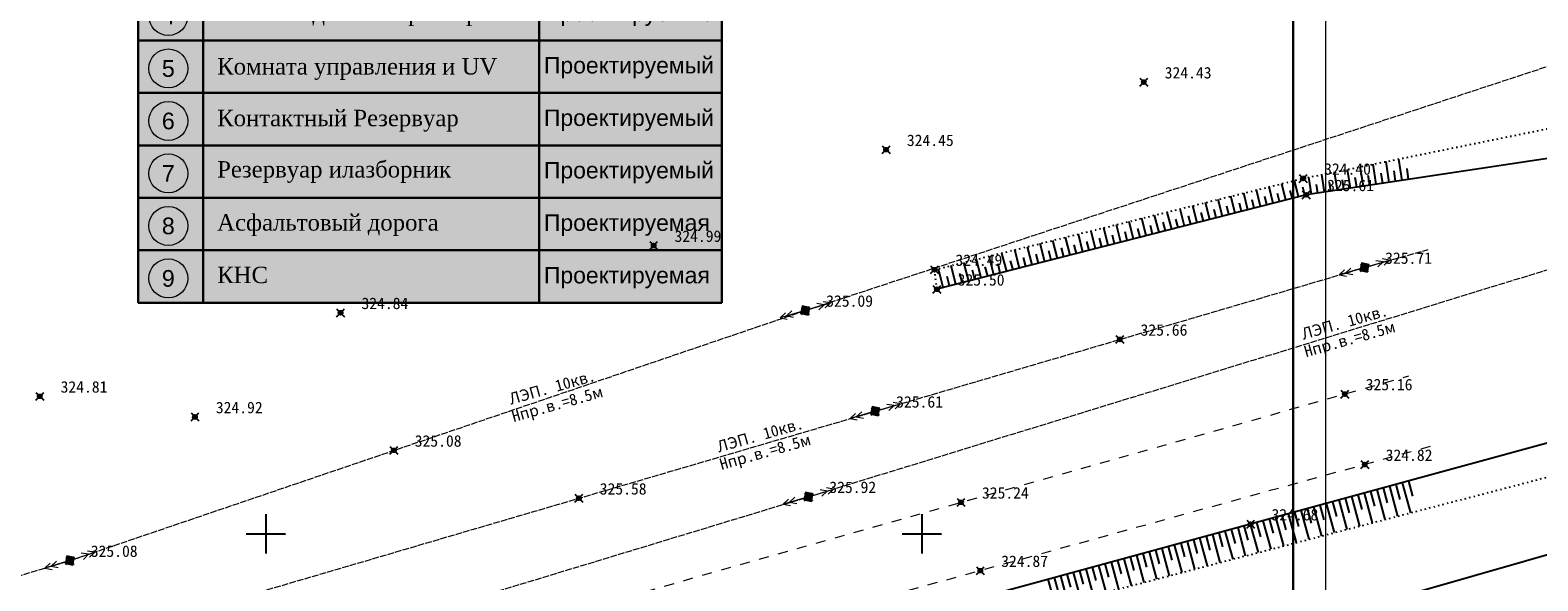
# Model space of a CAD drawing. Header units: metres. Extents: x 703615 to 712205, y 4306166 to 4311183.
# Tile 93 of 256: x 707549 to 707664, y 4306709 to 4306751. Entities that reach past the tile are written whole.
import ezdxf
from ezdxf.enums import TextEntityAlignment as Align

# ---------------------------------------------------------------- set-up
doc = ezdxf.new("R2010")
doc.units = ezdxf.units.M
doc.header["$LTSCALE"] = 0.5
doc.header["$PDMODE"] = 35
doc.header["$PDSIZE"] = 0.3
for name, pattern in [('Auto_Street_NotBorder_Line_m1', [3, 1.5, -1.5]), ('Commnctn_Electr_VLP_High_Built_m1', [1, 1, 0]), ('Контура низ откосов  Штриховая 0.1-0.5 - - - - - - -', [0.6, 0.1, -0.5])]:
    doc.linetypes.add(name, pattern=pattern)
for name, color, linetype in [('(001) Сетка', 92, 'Continuous'), ('(004) Точки рельефа', 7, 'Continuous'), ('(022) Возд. Линии', 7, 'Continuous'), ('(035) Откосы', 7, 'Continuous'), ('Номер пп.', 250, 'Continuous'), ('Экспликация', 7, 'Continuous')]:
    doc.layers.add(name, color=color, linetype=linetype)
doc.layers.add('AUTO#_ROADS_EXIST_L', color=7, linetype='Continuous', lineweight=15, true_color=0x000000)
doc.layers.add('COMMN_OBJCT_#####_B', color=7, linetype='Continuous', lineweight=15, true_color=0x000000)
doc.layers.add('COMMN_OBJCT_ELCTR_B', color=7, linetype='Continuous', true_color=0x000000)
doc.layers.add('COMMN_OBJCT_ELCTR_L', color=7, linetype='Continuous', true_color=0x000000)
doc.layers.add('ПЛАНИРОВКА', color=7, linetype='Continuous', lineweight=5)
doc.layers.add('Рамка  штамп', color=7, linetype='Continuous', lineweight=30)
doc.styles.add('ARIAL', font='arial.ttf', dxfattribs={"height": 1.75})
doc.styles.add('BM-431', font='txt')
doc.styles.add('D-431', font='txt')
doc.styles.get("Standard").update_dxf_attribs({"font": 'times.ttf'})
doc.styles.add('стиль2', font='arial.ttf', dxfattribs={"height": 1.5})
doc.styles.add('Юлия', font='arial.ttf')

# ---------------------------------------------------------------- blocks, each defined once
blk = doc.blocks.new('CommnctnPoleRCsquare_m1')
at = {"layer": 'COMMN_OBJCT_#####_B', "lineweight": 13, "true_color": 0xfffffe}
blk.add_hatch(color=7, dxfattribs=at).paths.add_polyline_path([(-0.6, 0.6), (-0.6, -0.6), (0.6, -0.6), (0.6, 0.6)])
at = {"layer": 'COMMN_OBJCT_#####_B', "lineweight": 13, "true_color": 0x000000}
blk.add_hatch(color=18, dxfattribs=at).paths.add_polyline_path([(-0.1, 0, 1), (0.1, 0, 1)])
at = {"layer": 'COMMN_OBJCT_#####_B', "color": 18, "lineweight": 9, "true_color": 0x000000}
blk.add_lwpolyline([(0.6, 0.6), (-0.6, 0.6), (-0.6, -0.6), (0.6, -0.6)], close=True, dxfattribs=at)
blk.add_circle((0, 0), 0.1, dxfattribs=at)
blk = doc.blocks.new('ElectricHighVLP_m1')
at = {"layer": 'COMMN_OBJCT_ELCTR_B', "color": 18, "linetype": 'Continuous', "lineweight": 20, "true_color": 0x000000}
for p, q in [((0, 0), (4, 0)), ((3, 0), (2, 0.5)), ((3, 0), (2, -0.5)), ((4, 0), (3, 0.5)), ((4, 0), (3, -0.5))]:
    blk.add_line(p, q, dxfattribs=at)
blk = doc.blocks.new('Setka')
at = {"layer": '(001) Сетка'}
for p, q in [((0, 1.5), (0, -1.5)), ((-1.5, 0), (1.5, 0))]:
    blk.add_line(p, q, dxfattribs=at)
blk = doc.blocks.new('нум1')
at = {"layer": 'Номер пп.', "ltscale": 100, "true_color": 0xffffff}
h = blk.add_hatch(color=7, dxfattribs=at)
edge = h.paths.add_edge_path()
edge.add_arc((0, 0), 3.52, 0, 360)
at = {"layer": 'Номер пп.', "color": 18, "lineweight": 15, "true_color": 0x000000}
blk.add_circle((0, 0), 3.52, dxfattribs=at)
at = {"layer": 'Номер пп.', "color": 0, "ltscale": 100, "style": 'Юлия'}
blk.add_attdef('ЦИФРА', text='', height=4, dxfattribs=at).set_placement((0, 0), align=Align.MIDDLE_CENTER)
blk = doc.blocks.new('A$C0558a0ee')
at = {"layer": 'Экспликация', "ltscale": 100, "true_color": 0x8ebac7, "transparency": 33554687}
h = blk.add_hatch(color=143, dxfattribs=at)
h.dxf.hatch_style = 1
h.paths.add_polyline_path([(0, -4), (4.94, -4), (4.94, 32), (44.47, 32), (44.47, 38.94), (0, 38.94)])
at = {"layer": 'Экспликация', "ltscale": 100, "true_color": 0xffffff, "transparency": 33554687}
h = blk.add_hatch(color=7, dxfattribs=at)
h.dxf.hatch_style = 1
h.paths.add_polyline_path([(4.9, -4), (44.47, -4), (44.47, 32), (4.94, 32)])
at = {"layer": 'Экспликация', "lineweight": 30, "ltscale": 100}
blk.add_lwpolyline([(44.47, -4), (0, -4), (0, 38.94), (44.47, 38.94)], close=True, dxfattribs=at)
at = {"layer": 'Экспликация', "linetype": 'Continuous', "lineweight": 30}
for points in [[(4.94, 38.94), (4.94, -4)], [(30.56, 38.94), (30.56, -4)]]:
    blk.add_lwpolyline(points, dxfattribs=at)
at = {"layer": 'Экспликация', "color": 7, "lineweight": 30, "ltscale": 100}
for points in [[(0, 32), (44.47, 32)], [(0, 28), (44.47, 28)], [(0, 24), (44.47, 24)], [(0, 20), (44.47, 20)], [(0, 16), (44.47, 16)], [(0, 12), (44.47, 12)], [(0, 12), (44.47, 12)], [(0, 8), (44.47, 8)], [(0, 4), (44.47, 4)], [(0, 0), (44.47, 0)], [(0, -4), (44.47, -4)]]:
    blk.add_lwpolyline(points, dxfattribs=at)
at = {"layer": 'Экспликация', "color": 18, "ltscale": 0.5, "true_color": 0x000000}
ref = blk.add_blockref('нум1', (2.29, 29.86), dxfattribs=dict(at, xscale=0.4222972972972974, yscale=0.4222972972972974, zscale=0.4222972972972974))
ref.add_attrib('ЦИФРА', '1', dxfattribs={"layer": 'ПЛАНИРОВКА', "color": 18, "ltscale": 100, "true_color": 0x000000, "height": 1.27, "style": 'ARIAL'}).set_placement((2.29, 29.86), align=Align.MIDDLE_CENTER)
ref = blk.add_blockref('нум1', (2.29, 25.86), dxfattribs=dict(at, xscale=0.4222972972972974, yscale=0.4222972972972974, zscale=0.4222972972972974))
ref.add_attrib('ЦИФРА', '2', dxfattribs={"layer": 'ПЛАНИРОВКА', "color": 18, "ltscale": 100, "true_color": 0x000000, "height": 1.27, "style": 'ARIAL'}).set_placement((2.29, 25.86), align=Align.MIDDLE_CENTER)
ref = blk.add_blockref('нум1', (2.29, 21.86), dxfattribs=dict(at, xscale=0.4222972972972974, yscale=0.4222972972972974, zscale=0.4222972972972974))
ref.add_attrib('ЦИФРА', '3', dxfattribs={"layer": 'ПЛАНИРОВКА', "color": 18, "ltscale": 100, "true_color": 0x000000, "height": 1.27, "style": 'ARIAL'}).set_placement((2.29, 21.86), align=Align.MIDDLE_CENTER)
ref = blk.add_blockref('нум1', (2.29, 17.86), dxfattribs=dict(at, xscale=0.4222972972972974, yscale=0.4222972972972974, zscale=0.4222972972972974))
ref.add_attrib('ЦИФРА', '4', dxfattribs={"layer": 'ПЛАНИРОВКА', "color": 18, "ltscale": 100, "true_color": 0x000000, "height": 1.27, "style": 'ARIAL'}).set_placement((2.29, 17.86), align=Align.MIDDLE_CENTER)
ref = blk.add_blockref('нум1', (2.29, 13.86), dxfattribs=dict(at, xscale=0.4222972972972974, yscale=0.4222972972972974, zscale=0.4222972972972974))
ref.add_attrib('ЦИФРА', '5', dxfattribs={"layer": 'ПЛАНИРОВКА', "color": 18, "ltscale": 100, "true_color": 0x000000, "height": 1.27, "style": 'ARIAL'}).set_placement((2.29, 13.86), align=Align.MIDDLE_CENTER)
ref = blk.add_blockref('нум1', (2.29, 9.86), dxfattribs=dict(at, xscale=0.4222972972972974, yscale=0.4222972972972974, zscale=0.4222972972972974))
ref.add_attrib('ЦИФРА', '6', dxfattribs={"layer": 'ПЛАНИРОВКА', "color": 18, "ltscale": 100, "true_color": 0x000000, "height": 1.27, "style": 'ARIAL'}).set_placement((2.29, 9.86), align=Align.MIDDLE_CENTER)
ref = blk.add_blockref('нум1', (2.29, 5.86), dxfattribs=dict(at, xscale=0.4222972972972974, yscale=0.4222972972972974, zscale=0.4222972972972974))
ref.add_attrib('ЦИФРА', '7', dxfattribs={"layer": 'ПЛАНИРОВКА', "color": 18, "ltscale": 100, "true_color": 0x000000, "height": 1.27, "style": 'ARIAL'}).set_placement((2.29, 5.86), align=Align.MIDDLE_CENTER)
ref = blk.add_blockref('нум1', (2.29, 1.86), dxfattribs=dict(at, xscale=0.4222972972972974, yscale=0.4222972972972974, zscale=0.4222972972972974))
ref.add_attrib('ЦИФРА', '8', dxfattribs={"layer": 'ПЛАНИРОВКА', "color": 18, "ltscale": 100, "true_color": 0x000000, "height": 1.27, "style": 'ARIAL'}).set_placement((2.29, 1.86), align=Align.MIDDLE_CENTER)
ref = blk.add_blockref('нум1', (2.29, -2.14), dxfattribs=dict(at, xscale=0.4222972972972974, yscale=0.4222972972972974, zscale=0.4222972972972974))
ref.add_attrib('ЦИФРА', '9', dxfattribs={"layer": 'ПЛАНИРОВКА', "color": 18, "ltscale": 100, "true_color": 0x000000, "height": 1.27, "style": 'ARIAL'}).set_placement((2.29, -2.14), align=Align.MIDDLE_CENTER)
at = {"layer": 'Экспликация', "linetype": 'Continuous', "lineweight": 30, "style": 'стиль2'}
for s, p in [(' №пп.                     Наименование            Примечание', (0.04, 34.93, 49.86)), ('Проектируемый', (30.92, 29.48, 49.86)), ('Проектируемый', (30.92, 25.48, 49.86)), ('Проектируемый', (30.92, 21.48, 49.86)), ('Проектируемые', (30.92, 17.48, 49.86)), ('Проектируемый', (30.92, 13.48, 49.86)), ('Проектируемый', (30.92, 9.48, 49.86)), ('Проектируемый', (30.92, 5.48, 49.86)), ('Проектируемая', (30.92, 1.48, 49.86)), ('Проектируемая', (30.92, -2.52, 49.86))]:
    blk.add_text(s, height=1.25, dxfattribs=at).set_placement(p)
at = {"layer": 'Экспликация', "linetype": 'Continuous', "lineweight": 15, "transparency": 33554687, "insert": (0.87, 42.97), "char_height": 1.5, "attachment_point": 1, "style": 'стиль2'}
blk.add_mtext_dynamic_manual_height_columns('\\pxi7.05404;Экспликация', width=47.7569, gutter_width=15, heights=[2.97], dxfattribs=at)
at = {"layer": 'Экспликация', "ltscale": 50, "char_height": 1.25, "attachment_point": 1}
for s, insert, width in [('Канал механические очистка', (6.01, 30.56), 29.5598), ('Приемная камера', (6.01, 26.56), 29.5598), ('Биологические очистка{\\f宋体|b0|i0|c134|p2; }', (5.96, 22.77), 29.5598), ('Комната для компрессора', (5.89, 18.75), 29.8482), ('Комната управления и UV', (6.01, 14.65), 29.5598), ('Контактный Резервуар', (6.01, 10.71), 29.5598), ('Резервуар илазборник', (6.01, 6.8), 29.5598), ('Асфальтовый дорога ', (6.01, 2.75), 29.5598), ('КНС', (6.01, -1.25), 29.5598)]:
    blk.add_mtext(s, dxfattribs=dict(at, insert=insert, width=width))

msp = doc.modelspace()

# ---------------------------------------------------------------- linework, layer by layer
at = {"layer": '(035) Откосы'}
for p, q in [((707653.98, 4306739.92, 325.19), (707653.73, 4306741.55, 325.19)), ((707648.05, 4306739.02, 325.19), (707647.85, 4306740.36, 325.19)), ((707649.04, 4306739.17, 325.19), (707648.83, 4306740.56, 325.19)), ((707650.03, 4306739.32, 325.19), (707649.81, 4306740.76, 325.19)), ((707651.02, 4306739.47, 325.19), (707650.79, 4306740.96, 325.19)), ((707651.51, 4306739.55, 325.19), (707651.4, 4306740.3, 325.19)), ((707652, 4306739.62, 325.19), (707651.77, 4306741.16, 325.19)), ((707652.5, 4306739.69, 325.19), (707652.38, 4306740.47, 325.19)), ((707652.99, 4306739.77, 325.19), (707652.75, 4306741.35, 325.19)), ((707653.48, 4306739.84, 325.19), (707653.36, 4306740.65, 325.19)), ((707654.47, 4306739.99, 325.19), (707654.35, 4306740.82, 325.19)), ((707643.19, 4306737.92, 325.19), (707642.87, 4306739.19, 325.19)), ((707644.16, 4306738.17, 325.19), (707643.84, 4306739.43, 325.19)), ((707645.12, 4306738.42, 325.19), (707644.8, 4306739.67, 325.19)), ((707645.61, 4306738.54, 325.19), (707645.45, 4306739.16, 325.19)), ((707646.09, 4306738.67, 325.19), (707645.77, 4306739.91, 325.19)), ((707646.57, 4306738.79, 325.19), (707646.42, 4306739.41, 325.19)), ((707647.07, 4306738.87, 325.19), (707646.87, 4306740.16, 325.19)), ((707647.56, 4306738.95, 325.19), (707647.46, 4306739.6, 325.19)), ((707648.55, 4306739.1, 325.19), (707648.44, 4306739.78, 325.19)), ((707649.54, 4306739.25, 325.19), (707649.43, 4306739.95, 325.19)), ((707650.52, 4306739.4, 325.19), (707650.41, 4306740.13, 325.19)), ((707638.35, 4306736.69, 325.19), (707638.02, 4306737.99, 325.19)), ((707639.32, 4306736.94, 325.19), (707638.99, 4306738.23, 325.19)), ((707640.29, 4306737.18, 325.19), (707639.96, 4306738.47, 325.19)), ((707640.77, 4306737.31, 325.19), (707640.61, 4306737.95, 325.19)), ((707641.25, 4306737.43, 325.19), (707640.93, 4306738.71, 325.19)), ((707641.74, 4306737.55, 325.19), (707641.57, 4306738.19, 325.19)), ((707642.22, 4306737.68, 325.19), (707641.9, 4306738.95, 325.19)), ((707642.7, 4306737.8, 325.19), (707642.54, 4306738.43, 325.19)), ((707643.67, 4306738.05, 325.19), (707643.51, 4306738.68, 325.19)), ((707644.64, 4306738.3, 325.19), (707644.48, 4306738.92, 325.19)), ((707634.48, 4306735.7, 325.19), (707634.14, 4306737.03, 325.19)), ((707635.45, 4306735.95, 325.19), (707635.11, 4306737.27, 325.19)), ((707636.42, 4306736.19, 325.19), (707636.08, 4306737.51, 325.19)), ((707636.9, 4306736.32, 325.19), (707636.73, 4306736.97, 325.19)), ((707637.38, 4306736.44, 325.19), (707637.05, 4306737.75, 325.19)), ((707637.87, 4306736.57, 325.19), (707637.7, 4306737.22, 325.19)), ((707638.83, 4306736.81, 325.19), (707638.67, 4306737.46, 325.19)), ((707639.8, 4306737.06, 325.19), (707639.64, 4306737.7, 325.19)), ((707629.64, 4306734.46, 325.19), (707629.3, 4306735.82, 325.19)), ((707630.61, 4306734.71, 325.19), (707630.27, 4306736.06, 325.19)), ((707631.58, 4306734.96, 325.19), (707631.23, 4306736.3, 325.19)), ((707632.06, 4306735.08, 325.19), (707631.89, 4306735.75, 325.19)), ((707632.55, 4306735.21, 325.19), (707632.2, 4306736.54, 325.19)), ((707633.03, 4306735.33, 325.19), (707632.86, 4306736, 325.19)), ((707633.51, 4306735.45, 325.19), (707633.17, 4306736.79, 325.19)), ((707634, 4306735.58, 325.19), (707633.83, 4306736.24, 325.19)), ((707634.96, 4306735.82, 325.19), (707634.8, 4306736.48, 325.19)), ((707635.93, 4306736.07, 325.19), (707635.76, 4306736.73, 325.19)), ((707624.81, 4306733.23, 325.19), (707624.45, 4306734.62, 325.19)), ((707625.77, 4306733.48, 325.19), (707625.42, 4306734.86, 325.19)), ((707626.74, 4306733.72, 325.19), (707626.39, 4306735.1, 325.19)), ((707627.22, 4306733.85, 325.19), (707627.05, 4306734.54, 325.19)), ((707627.71, 4306733.97, 325.19), (707627.36, 4306735.34, 325.19)), ((707628.19, 4306734.09, 325.19), (707628.02, 4306734.78, 325.19)), ((707628.68, 4306734.22, 325.19), (707628.33, 4306735.58, 325.19)), ((707629.16, 4306734.34, 325.19), (707628.99, 4306735.02, 325.19)), ((707630.13, 4306734.59, 325.19), (707629.95, 4306735.27, 325.19)), ((707631.09, 4306734.84, 325.19), (707630.92, 4306735.51, 325.19)), ((707619.97, 4306731.99, 325.19), (707619.6, 4306733.42, 325.19)), ((707620.94, 4306732.24, 325.19), (707620.57, 4306733.66, 325.19)), ((707621.9, 4306732.49, 325.19), (707621.54, 4306733.9, 325.19)), ((707622.87, 4306732.73, 325.19), (707622.51, 4306734.14, 325.19)), ((707623.35, 4306732.86, 325.19), (707623.18, 4306733.56, 325.19)), ((707623.84, 4306732.98, 325.19), (707623.48, 4306734.38, 325.19)), ((707624.32, 4306733.11, 325.19), (707624.14, 4306733.8, 325.19)), ((707625.29, 4306733.35, 325.19), (707625.11, 4306734.05, 325.19)), ((707626.26, 4306733.6, 325.19), (707626.08, 4306734.29, 325.19)), ((707619, 4306731.75, 325.19), (707618.63, 4306733.18, 325.19)), ((707619.48, 4306731.87, 325.19), (707619.3, 4306732.59, 325.19)), ((707620.45, 4306732.12, 325.19), (707620.27, 4306732.83, 325.19)), ((707621.42, 4306732.36, 325.19), (707621.24, 4306733.07, 325.19)), ((707622.39, 4306732.61, 325.19), (707622.21, 4306733.32, 325.19)), ((707651.9, 4306715.08, 326.12), (707651.59, 4306716.21, 326.12)), ((707652.69, 4306714.08, 326.12), (707652.07, 4306716.35, 326.12)), ((707652.87, 4306715.34, 326.12), (707652.55, 4306716.48, 326.12)), ((707653.66, 4306714.33, 326.12), (707653.04, 4306716.61, 326.12)), ((707653.83, 4306715.6, 326.12), (707653.52, 4306716.74, 326.12)), ((707654.63, 4306714.58, 326.12), (707654, 4306716.87, 326.12)), ((707654.8, 4306715.86, 326.12), (707654.48, 4306717, 326.12)), ((707647.86, 4306712.81, 326.12), (707647.25, 4306715.03, 326.12)), ((707648.04, 4306714.05, 326.12), (707647.73, 4306715.16, 326.12)), ((707648.82, 4306713.07, 326.12), (707648.22, 4306715.29, 326.12)), ((707649, 4306714.31, 326.12), (707648.7, 4306715.42, 326.12)), ((707649.79, 4306713.32, 326.12), (707649.18, 4306715.56, 326.12)), ((707649.97, 4306714.57, 326.12), (707649.66, 4306715.69, 326.12)), ((707650.76, 4306713.57, 326.12), (707650.14, 4306715.82, 326.12)), ((707650.93, 4306714.82, 326.12), (707650.63, 4306715.95, 326.12)), ((707651.72, 4306713.82, 326.12), (707651.11, 4306716.08, 326.12)), ((707643.21, 4306712.76, 326.12), (707642.91, 4306713.85, 326.12)), ((707643.99, 4306711.8, 326.12), (707643.39, 4306713.98, 326.12)), ((707644.17, 4306713.02, 326.12), (707643.88, 4306714.11, 326.12)), ((707644.95, 4306712.06, 326.12), (707644.36, 4306714.24, 326.12)), ((707645.14, 4306713.28, 326.12), (707644.84, 4306714.37, 326.12)), ((707645.92, 4306712.31, 326.12), (707645.32, 4306714.5, 326.12)), ((707646.11, 4306713.54, 326.12), (707645.81, 4306714.64, 326.12)), ((707646.89, 4306712.56, 326.12), (707646.29, 4306714.77, 326.12)), ((707647.07, 4306713.79, 326.12), (707646.77, 4306714.9, 326.12)), ((707639.15, 4306710.54, 326.12), (707638.57, 4306712.66, 326.12)), ((707639.35, 4306711.73, 326.12), (707639.06, 4306712.79, 326.12)), ((707640.12, 4306710.79, 326.12), (707639.54, 4306712.93, 326.12)), ((707640.31, 4306711.99, 326.12), (707640.02, 4306713.06, 326.12)), ((707641.09, 4306711.05, 326.12), (707640.5, 4306713.19, 326.12)), ((707641.28, 4306712.25, 326.12), (707640.98, 4306713.32, 326.12)), ((707642.05, 4306711.3, 326.12), (707641.47, 4306713.45, 326.12)), ((707642.24, 4306712.5, 326.12), (707641.95, 4306713.58, 326.12)), ((707643.02, 4306711.55, 326.12), (707642.43, 4306713.71, 326.12)), ((707635.28, 4306709.53, 326.12), (707634.72, 4306711.61, 326.12)), ((707635.48, 4306710.7, 326.12), (707635.2, 4306711.74, 326.12)), ((707636.25, 4306709.78, 326.12), (707635.68, 4306711.87, 326.12)), ((707636.45, 4306710.96, 326.12), (707636.16, 4306712.01, 326.12)), ((707637.22, 4306710.04, 326.12), (707636.64, 4306712.14, 326.12)), ((707637.41, 4306711.22, 326.12), (707637.13, 4306712.27, 326.12)), ((707638.18, 4306710.29, 326.12), (707637.61, 4306712.4, 326.12)), ((707638.38, 4306711.47, 326.12), (707638.09, 4306712.53, 326.12)), ((707630.65, 4306709.41, 326.12), (707630.38, 4306710.43, 326.12)), ((707631.42, 4306708.52, 326.12), (707630.86, 4306710.56, 326.12)), ((707631.62, 4306709.67, 326.12), (707631.34, 4306710.69, 326.12)), ((707632.38, 4306708.77, 326.12), (707631.82, 4306710.82, 326.12)), ((707632.59, 4306709.93, 326.12), (707632.31, 4306710.95, 326.12)), ((707633.35, 4306709.03, 326.12), (707632.79, 4306711.08, 326.12)), ((707633.55, 4306710.18, 326.12), (707633.27, 4306711.22, 326.12)), ((707634.32, 4306709.28, 326.12), (707633.75, 4306711.35, 326.12)), ((707634.52, 4306710.44, 326.12), (707634.23, 4306711.48, 326.12)), ((707627.55, 4306707.51, 326.12), (707627, 4306709.51, 326.12)), ((707627.76, 4306708.64, 326.12), (707627.48, 4306709.64, 326.12)), ((707628.51, 4306707.76, 326.12), (707627.97, 4306709.77, 326.12)), ((707628.72, 4306708.9, 326.12), (707628.45, 4306709.9, 326.12)), ((707629.48, 4306708.02, 326.12), (707628.93, 4306710.03, 326.12)), ((707629.69, 4306709.15, 326.12), (707629.41, 4306710.16, 326.12)), ((707630.45, 4306708.27, 326.12), (707629.9, 4306710.3, 326.12))]:
    msp.add_line(p, q, dxfattribs=at)
at = {"layer": '(035) Откосы', "linetype": 'Контура низ откосов  Штриховая 0.1-0.5 - - - - - - -'}
for points, elevation in [([(707618.52, 4306731.62), (707618.34, 4306733.11), (707646.44, 4306740.07), (707669.05, 4306744.67)], 325.19), ([(707453.16, 4306653.6), (707511.56, 4306671.6), (707556.85, 4306686.17), (707606.94, 4306702.13), (707666.23, 4306717.61)], 324.57)]:
    msp.add_lwpolyline(points, dxfattribs=dict(at, elevation=elevation))
at = {"layer": '(035) Откосы', "flags": 128}
for points, elevation in [([(707669.96, 4306742.33), (707646.67, 4306738.82), (707618.52, 4306731.62)], 325.19), ([(707666.05, 4306720.16), (707606.68, 4306703.96), (707556.43, 4306688.15), (707511.74, 4306675.7), (707451.34, 4306659.58)], 326.12), ([(707454.51, 4306649.18), (707510.96, 4306666.36), (707560.91, 4306680.48), (707607.55, 4306694.91), (707667.37, 4306712.05)], 323.87)]:
    msp.add_lwpolyline(points, dxfattribs=dict(at, elevation=elevation))
at = {"lineweight": 30, "ltscale": 0.1, "elevation": 321.54}
msp.add_lwpolyline([(707448.16, 4306637.54), (707645.66, 4306637.54), (707645.66, 4306781.04), (707448.16, 4306781.04), (707448.16, 4306637.54)], dxfattribs=at)
at = {"color": 0, "linetype": 'ByBlock', "lineweight": -2, "transparency": 16777216}
for p in [(707634.29, 4306747.41, 324.43), (707614.65, 4306742.26, 324.45), (707646.44, 4306740.07, 324.4), (707646.67, 4306738.82, 325.61), (707596.93, 4306734.95, 324.99), (707618.34, 4306733.11, 324.49), (707651.1, 4306733.27, 325.71), (707618.52, 4306731.62, 325.5), (707573.07, 4306729.83, 324.84), (707608.49, 4306730, 325.09), (707632.46, 4306727.8, 325.66), (707550.14, 4306723.46, 324.81), (707649.61, 4306723.63, 325.16), (707561.97, 4306721.89, 324.92), (707613.82, 4306722.32, 325.61), (707577.13, 4306719.34, 325.08), (707651.13, 4306718.26, 324.82), (707591.23, 4306715.69, 325.58), (707608.73, 4306715.8, 325.92), (707620.36, 4306715.38, 325.24), (707642.43, 4306713.71, 324.68), (707552.44, 4306710.94, 325.08), (707621.83, 4306710.17, 324.87)]:
    msp.add_point(p, dxfattribs=at)
at = {"layer": 'AUTO#_ROADS_EXIST_L', "linetype": 'Auto_Street_NotBorder_Line_m1', "lineweight": 15, "elevation": 326.29, "flags": 128}
for points in [[(707449.07, 4306667.04), (707654.5, 4306725.01)], [(707656.12, 4306719.64), (707450.36, 4306662.81)]]:
    msp.add_lwpolyline(points, dxfattribs=at)
at = {"layer": 'COMMN_OBJCT_ELCTR_L', "linetype": 'Commnctn_Electr_VLP_High_Built_m1', "lineweight": 20, "flags": 128}
for points, elevation in [([(707445.49, 4306678.78), (707552.44, 4306710.94), (707608.49, 4306730), (707664.42, 4306748.4), (707668.73, 4306749.78)], 325.71), ([(707447.06, 4306673.63), (707506.35, 4306690.95), (707547.39, 4306702.82), (707613.82, 4306722.32), (707651.1, 4306733.27), (707655.95, 4306734.65)], 325.92), ([(707448.76, 4306668.04), (707479.96, 4306676.85), (707542.86, 4306695.8), (707608.73, 4306715.8), (707671.94, 4306735.23)], 326.46)]:
    msp.add_lwpolyline(points, dxfattribs=dict(at, elevation=elevation))
at = {"layer": 'Рамка  штамп', "color": 7, "linetype": 'Continuous', "lineweight": 15, "ltscale": 100, "elevation": 321.54}
msp.add_lwpolyline([(707438.16, 4306635.04), (707648.16, 4306635.04), (707648.16, 4306783.54), (707438.16, 4306783.54), (707438.16, 4306635.04)], dxfattribs=at)

# ---------------------------------------------------------------- block references
at = {"layer": '(001) Сетка'}
for p in [(707567.37, 4306712.97), (707617.37, 4306712.97)]:
    msp.add_blockref('Setka', p, dxfattribs=at)
at = {"color": 5}
msp.add_blockref('A$C0558a0ee', (707557.65, 4306734.59), dxfattribs=at)
at = {"layer": 'COMMN_OBJCT_#####_B', "color": 18, "true_color": 0x000000, "xscale": 0.5, "yscale": 0.5, "zscale": 0.5, "rotation": 347.8261480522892}
for p in [(707651.1, 4306733.27, -0.75), (707608.49, 4306730, -1.38), (707613.82, 4306722.32, -0.85), (707608.73, 4306715.8, -0.55), (707552.44, 4306710.94, -1.38)]:
    msp.add_blockref('CommnctnPoleRCsquare_m1', p, dxfattribs=at)
at = {"layer": 'COMMN_OBJCT_ELCTR_B'}
for p, xscale, yscale, zscale, rotation in [((707651.1, 4306733.27, -0.75), 0.4999999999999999, 0.4999999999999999, 0.4999999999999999, 195.9551830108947), ((707651.1, 4306733.27, -0.75), 0.5, 0.5, 0.5, 16.7749167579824), ((707608.49, 4306730, -1.38), 0.4999999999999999, 0.4999999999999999, 0.4999999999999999, 195.9551830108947), ((707608.49, 4306730, -1.38), 0.5, 0.5, 0.5, 16.7749167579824), ((707613.82, 4306722.32, -0.85), 0.5, 0.5, 0.5, 16.7749167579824), ((707613.82, 4306722.32, -0.85), 0.4999999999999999, 0.4999999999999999, 0.4999999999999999, 195.9551830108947), ((707608.73, 4306715.8, -0.55), 0.5, 0.5, 0.5, 16.7749167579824), ((707608.73, 4306715.8, -0.55), 0.4999999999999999, 0.4999999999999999, 0.4999999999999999, 195.9551830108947), ((707552.44, 4306710.94, -1.38), 0.5, 0.5, 0.5, 18.89949826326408), ((707552.44, 4306710.94, -1.38), 0.4999999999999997, 0.4999999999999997, 0.4999999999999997, 196.7452743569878)]:
    msp.add_blockref('ElectricHighVLP_m1', p, dxfattribs=dict(at, xscale=xscale, yscale=yscale, zscale=zscale, rotation=rotation))

# ---------------------------------------------------------------- texts
at = {"layer": '(004) Точки рельефа', "style": 'D-431'}
for s, p in [('324.43', (707635.88, 4306747.69, 324.43)), ('324.45', (707616.23, 4306742.54, 324.45)), ('324.40', (707648.03, 4306740.35, 324.4)), ('325.61', (707648.26, 4306739.1, 325.61)), ('324.99', (707598.52, 4306735.23, 324.99)), ('324.49', (707619.93, 4306733.4, 324.49)), ('325.71', (707652.68, 4306733.56, 325.71)), ('325.50', (707620.1, 4306731.9, 325.5)), ('325.09', (707610.08, 4306730.29, 325.09)), ('324.84', (707574.66, 4306730.11, 324.84)), ('325.66', (707634.04, 4306728.08, 325.66)), ('324.81', (707551.73, 4306723.74, 324.81)), ('325.16', (707651.2, 4306723.92, 325.16)), ('324.92', (707563.56, 4306722.17, 324.92)), ('325.61', (707615.41, 4306722.6, 325.61)), ('325.08', (707578.72, 4306719.62, 325.08)), ('324.82', (707652.72, 4306718.54, 324.82)), ('325.58', (707592.82, 4306715.97, 325.58)), ('325.92', (707610.32, 4306716.09, 325.92)), ('325.24', (707621.95, 4306715.66, 325.24)), ('324.68', (707644.02, 4306714, 324.68)), ('325.08', (707554.03, 4306711.22, 325.08)), ('324.87', (707623.42, 4306710.45, 324.87))]:
    msp.add_text(s, height=0.875, dxfattribs=at).set_placement(p)
at = {"layer": '(022) Возд. Линии', "style": 'BM-431'}
for p in [(707646.66, 4306726.44, 326.29), (707646.66, 4306726.44, 326.29), (707586.27, 4306721.49), (707602.11, 4306717.84)]:
    msp.add_text('Hпр.в.=8.5м', height=0.875, rotation=15.76, dxfattribs=at).set_placement(p)
at = {"layer": '(022) Возд. Линии', "char_height": 0.875, "attachment_point": 1, "rotation": 15.76, "style": 'BM-431'}
for insert in [(707646.21, 4306728.62, 326.29), (707646.21, 4306728.62, 326.29), (707585.81, 4306723.66), (707601.66, 4306720.02)]:
    msp.add_mtext('ЛЭП. 10кв.', dxfattribs=dict(at, insert=insert))

doc.saveas('drawing.dxf')
